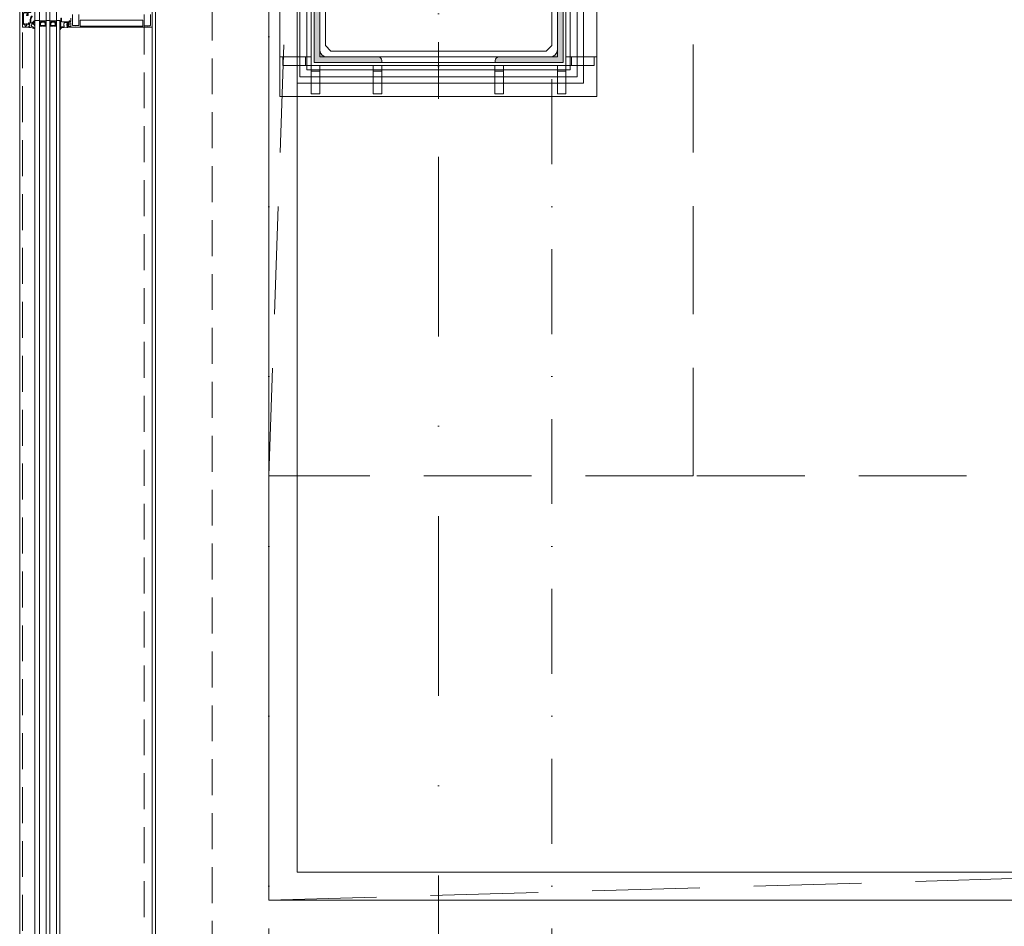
# Model space of a CAD drawing. Header units: millimetres. Extents: x 213386 to 506888, y 183055 to 450952.
# Tile 10 of 256: x 373037 to 374776, y 284686 to 286288. Entities that reach past the tile are written whole.
import ezdxf

# ---------------------------------------------------------------- set-up
doc = ezdxf.new("R2010")
doc.units = ezdxf.units.MM
for name, pattern in [('CK_Čerchovaná 50', [6, 3, -1.5, 0, -1.5]), ('DASHDOTX2', [2, 1, -0.5, 0, -0.5]), ('ČERCHOVANÁ', [25.4, 12.7, -6.35, 0, -6.35]), ('ČÁRKOVANÁ', [19.05, 12.7, -6.35])]:
    doc.linetypes.add(name, pattern=pattern)
for name, color, linetype, lineweight in [('FASÁDA DETAILNÍ', 255, 'Continuous', 0), ('HU-obrys', 255, 'Continuous', 0), ('HU-ocel pohled', 255, 'Continuous', 0), ('HU-ocel rez', 255, 'Continuous', 0), ('HU-osy', 255, 'DASHDOTX2', 0), ('HU-slaba odstin sedi 254', 255, 'Continuous', 0), ('KOTY', 255, 'Continuous', 0), ('KOTY 50', 255, 'Continuous', 0), ('NOVA', 255, 'Continuous', 0), ('NOVÁ TLUSTÁ', 255, 'Continuous', 0), ('OSY', 255, 'Continuous', 0), ('TENKA', 255, 'Continuous', 0)]:
    doc.layers.add(name, color=color, linetype=linetype, lineweight=lineweight)
doc.layers.add('PLOCHY K PRONÁJMU', color=255, linetype='Continuous', lineweight=0, plot=False)
doc.layers.get('KOTY').off()
doc.layers.get('KOTY 50').off()

# ---------------------------------------------------------------- blocks, each defined once
blk = doc.blocks.new('NOVÁ PODLAHA')
at = {"layer": 'NOVA', "linetype": 'ČÁRKOVANÁ', "ltscale": 15}
for p, q in [((0, 750), (750, 22050)), ((750, 750), (0, 750)), ((0, 0), (25700, 750))]:
    blk.add_line(p, q, dxfattribs=at)
at = {"layer": 'NOVA'}
blk.add_line((0, 300), (0, 0), dxfattribs=at)
at = {"layer": 'NOVA', "linetype": 'ČÁRKOVANÁ', "ltscale": 15}
blk.add_lwpolyline([(750, 22050), (24950, 22050), (24950, 750), (750, 750)], close=True, dxfattribs=at)
at = {"layer": 'NOVA'}
blk.add_lwpolyline([(25700, 16457.5), (25700, 0), (0, 0), (0, 15942.5)], dxfattribs=at)
blk = doc.blocks.new('A$C657B7939')
at = {"layer": 'HU-slaba odstin sedi 254'}
h = blk.add_hatch(color=256, dxfattribs=at)
h.dxf.hatch_style = 1
h.paths.add_polyline_path([(0.01, 0.1135, 0.414214), (0.0035, 0.12), (0, 0.12), (0, 0), (0.12, 0), (0.12, 0.0035, 0.414214), (0.1135, 0.01), (0.023, 0.01, -0.414214), (0.01, 0.023)])
for p, q in [((0, 0.12), (0.0035, 0.12)), ((0, 0), (0, 0.12)), ((0.01, 0.1135), (0.01, 0.023)), ((0.023, 0.01), (0.1135, 0.01)), ((0.12, 0.0035), (0.12, 0)), ((0.12, 0), (0, 0))]:
    blk.add_line(p, q)
for centre, radius, start, end in [((0.0035, 0.1135), 0.0065, 0, 90), ((0.023, 0.023), 0.013, 180, 270), ((0.1135, 0.0035), 0.0065, 0, 90)]:
    blk.add_arc(centre, radius, start, end)
blk = doc.blocks.new('ztužení sloupů 2')
at = {"layer": 'HU-obrys', "ltscale": 100}
blk.add_lwpolyline([(141108.3, 177277.9), (141108.3, 176697.9), (141118.3, 176687.9), (141498.3, 176687.9), (141508.3, 176697.9), (141508.3, 177277.9), (141498.3, 177287.9), (141118.3, 177287.9)], close=True, dxfattribs=at)
at = {"layer": 'HU-ocel pohled'}
for p, q in [((141083.3, 177362.9), (141083.3, 177312.9)), ((141098.3, 177362.9), (141083.3, 177362.9)), ((141098.3, 177362.9), (141098.3, 177312.9)), ((141193, 177362.9), (141193, 177312.9)), ((141193, 177362.9), (141208, 177362.9)), ((141208, 177362.9), (141208, 177312.9)), ((141408, 177362.9), (141408, 177312.9)), ((141423, 177362.9), (141408, 177362.9)), ((141423, 177362.9), (141423, 177312.9)), ((141518.3, 177362.9), (141518.3, 177312.9)), ((141533.3, 177362.9), (141518.3, 177362.9)), ((141533.3, 177362.9), (141533.3, 177312.9)), ((141098.3, 177322.9), (141083.3, 177322.9)), ((141193, 177322.9), (141208, 177322.9)), ((141423, 177322.9), (141408, 177322.9)), ((141533.3, 177322.9), (141518.3, 177322.9)), ((141033.3, 177312.9), (141083.3, 177312.9)), ((141033.3, 177297.9), (141033.3, 177312.9)), ((141073.3, 177297.9), (141073.3, 177312.9)), ((141583.3, 177312.9), (141533.3, 177312.9)), ((141543.3, 177297.9), (141543.3, 177312.9)), ((141583.3, 177297.9), (141583.3, 177312.9)), ((141028, 177297.9), (141083.3, 177297.9)), ((141588, 177297.9), (141533.3, 177297.9)), ((141033.3, 177202.5), (141083.3, 177202.5)), ((141033.3, 177187.5), (141033.3, 177202.5)), ((141073.3, 177187.5), (141073.3, 177202.5)), ((141583.3, 177202.9), (141533.3, 177202.9)), ((141543.3, 177187.9), (141543.3, 177202.9)), ((141583.3, 177187.9), (141583.3, 177202.9)), ((141033.3, 177187.5), (141083.3, 177187.5)), ((141583.3, 177187.9), (141533.3, 177187.9)), ((141033.3, 176995.4), (141083.3, 176995.4)), ((141033.3, 176980.4), (141033.3, 176995.4)), ((141073.3, 176980.4), (141073.3, 176995.4)), ((141583.3, 176995.4), (141533.3, 176995.4)), ((141543.3, 176980.4), (141543.3, 176995.4)), ((141583.3, 176980.4), (141583.3, 176995.4)), ((141033.3, 176980.4), (141083.3, 176980.4)), ((141583.3, 176980.4), (141533.3, 176980.4)), ((141033.3, 176788.2), (141083.3, 176788.2)), ((141033.3, 176773.2), (141033.3, 176788.2)), ((141073.3, 176773.2), (141073.3, 176788.2)), ((141583.3, 176787.9), (141533.3, 176787.9)), ((141543.3, 176772.9), (141543.3, 176787.9)), ((141583.3, 176772.9), (141583.3, 176787.9)), ((141033.3, 176773.2), (141083.3, 176773.2)), ((141583.3, 176772.9), (141533.3, 176772.9)), ((141028, 176677.9), (141083.3, 176677.9)), ((141033.3, 176662.9), (141033.3, 176677.9)), ((141073.3, 176662.9), (141073.3, 176677.9)), ((141588, 176677.9), (141533.3, 176677.9)), ((141543.3, 176662.9), (141543.3, 176677.9)), ((141583.3, 176662.9), (141583.3, 176677.9)), ((141033.3, 176662.9), (141083.3, 176662.9)), ((141083.3, 176612.9), (141083.3, 176662.9)), ((141098.3, 176612.9), (141098.3, 176662.9)), ((141193, 176612.9), (141193, 176662.9)), ((141208, 176612.9), (141208, 176662.9)), ((141408, 176612.9), (141408, 176662.9)), ((141423, 176612.9), (141423, 176662.9)), ((141518.3, 176612.9), (141518.3, 176662.9)), ((141533.3, 176612.9), (141533.3, 176662.9)), ((141583.3, 176662.9), (141533.3, 176662.9)), ((141098.3, 176652.9), (141083.3, 176652.9)), ((141193, 176652.9), (141208, 176652.9)), ((141423, 176652.9), (141408, 176652.9)), ((141533.3, 176652.9), (141518.3, 176652.9)), ((141098.3, 176612.9), (141083.3, 176612.9)), ((141193, 176612.9), (141208, 176612.9)), ((141423, 176612.9), (141408, 176612.9)), ((141533.3, 176612.9), (141518.3, 176612.9))]:
    blk.add_line(p, q, dxfattribs=at)
for points in [[(141028, 177367.9), (141028, 176607.9), (141588, 176607.9), (141588, 177367.9)], [(141083.3, 177312.9), (141083.3, 176662.9), (141533.3, 176662.9), (141533.3, 177312.9)], [(141098.3, 177297.9), (141098.3, 176677.9), (141518.3, 176677.9), (141518.3, 177297.9)]]:
    blk.add_lwpolyline(points, close=True, dxfattribs=at)
at = {"layer": 'HU-osy', "ltscale": 100}
for p, q in [((141308.3, 176604.2), (141308.3, 177371.5)), ((141662.8, 176987.9), (140895.4, 176987.9))]:
    blk.add_line(p, q, dxfattribs=at)
at = {"layer": 'NOVÁ TLUSTÁ', "ltscale": 5}
for points in [[(141063.3, 177332.9), (141553.3, 177332.9), (141553.3, 176642.9), (141063.3, 176642.9)], [(141075.8, 177320.4), (141540.8, 177320.4), (141540.8, 176655.4), (141075.8, 176655.4)], [(141088.3, 177307.9), (141528.3, 177307.9), (141528.3, 176667.9), (141088.3, 176667.9)]]:
    blk.add_lwpolyline(points, close=True, dxfattribs=at)
at = {"layer": 'HU-ocel rez', "ltscale": 30}
for p, xscale, yscale, rotation in [((141088.3, 177307.9), 1000, 1000, 270), ((141528.3, 177307.9), -1000.000000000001, 1000.000000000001, 90), ((141088.3, 176667.9), -1000, 1000, 270), ((141528.3, 176667.9), 1000.000000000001, 1000.000000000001, 90)]:
    blk.add_blockref('A$C657B7939', p, dxfattribs=dict(at, xscale=xscale, yscale=yscale, rotation=rotation))
blk = doc.blocks.new('433270')
blk.add_lwpolyline([(1, 0, 0.414364), (0, -1), (0, -1.4, 0.255924), (0.2, -1.8, -0.547723), (0.2, -3.2, 0.255924), (0, -3.6), (0, -14.6, 0.414214), (0.3, -14.9), (1.2, -14.9, 0.414214), (1.7, -14.4), (1.7, -10.3, -0.414214), (2, -10), (6, -10, 0.414248), (7, -9), (7, -7.7, 0.414179), (6.5, -7.2), (5.7, -7.2, 0.414232), (5.4, -7.5), (5.4, -8.2, -0.414198), (5.1, -8.5), (2.8, -8.5, -0.414204), (1.8, -7.5), (1.8, -4.5, -0.147432), (2, -3.9, 0.147461), (2.4, -2.5), (2.4, -2.3, -0.414214), (2.9, -1.8), (21.9, -1.8, -0.668178), (22.2, -2.7), (22.2, -2.7, 1), (21.6, -3.3), (21.5, -3.4, 0.198912), (21.4, -3.7), (21.4, -4, 0.414214), (22.1, -4.7), (22.4, -4.7, 0.576988), (22.6, -4.3, -0.311246), (24.6, -4.3, 0.576988), (24.8, -4.7), (25.3, -4.7, -0.260065), (25.3, -6.6), (24.8, -6.6, 0.576988), (24.6, -7.1, -0.311246), (22.6, -7.1, 0.576988), (22.4, -6.6), (22.1, -6.6, 0.414214), (21.4, -7.3), (21.4, -7.6, 0.267949), (21.6, -8), (21.9, -8.2, -0.637047), (21.7, -10), (19.8, -10.7, 0.315299), (19.5, -11.2), (19.5, -11.5, 0.520567), (20.2, -12), (22.8, -11, -0.520567), (23.5, -11.5), (23.5, -12.5, 0.414062), (24, -13), (25, -13, 0.414186), (25.5, -12.5), (25.5, -11.5, -0.414182), (26, -11), (27, -11, 0.414214), (27.5, -10.5), (27.5, -0.5, 0.414214), (27, 0), (1, 0)], format="xyb", close=True)
blk = doc.blocks.new('284325')
for points in [[(0.8, -5.2, -0.560316), (0.9, -4.7), (1.9, -4.4, 0.3153), (2.1, -4.1), (2.1, -1.9, 0.451558), (1.8, -1.6), (0.9, -1.7, -0.399586), (0.6, -1.5), (0.3, -0.1, -0.415977), (0.5, 0.3, 0.024107), (6.1, 1.2, 0.076636), (9, 2.3, -0.577615), (10.8, 1.3), (10, 1.4, 0.283171), (9.1, 0.9, -0.168429), (7.1, -0.7), (5.9, -1.2, 0.315302), (5.2, -2.1), (5.2, -4.2, 0.269719), (6.8, -6.8, -0.194797), (10.2, -11.5, -0.342663), (9.2, -11.2, 0.119207), (5.4, -7.6, 0.578571), (3.6, -8.6), (3.6, -11.8, 0.176415), (6.2, -18.7, -1), (5.2, -19.5, -0.176415), (2.4, -11.8), (2.4, -8.9, 0.208286), (0.8, -5.2)], [(9, -6.7), (10.3, -8.8, -0.134555), (10.8, -10.6, -0.339795), (10.2, -11.5, 0.194788), (6.8, -6.8, -0.269736), (5.2, -4.2), (5.2, -2.1, -0.315302), (5.9, -1.2), (7.1, -0.7, 0.168429), (9.1, 0.9, -0.283167), (10, 1.4), (10.8, 1.3), (10.8, -0.7, -0.070852), (10.7, -1.3), (9.9, -3.9, -0.241839), (9.1, -4.8), (7.9, -5.2, 0.836024), (8.1, -6.2), (8.1, -6.2, -0.255349), (9, -6.7)]]:
    blk.add_lwpolyline(points, format="xyb", close=True)
blk = doc.blocks.new('284336')
for points in [[(-0.7, -9.6), (-10, -9.6, 0.414511), (-10.5, -10.1), (-10.5, -15.5, -1), (-11.7, -15.5), (-11.7, -9.6), (-12.7, -8.9, -0.668884), (-12.6, -8.2), (-12, -8, 0.766384), (-12, -7.2), (-12.6, -7, -0.76831), (-12.6, -6.2), (-12, -6, 0.766384), (-12, -5.2), (-12.6, -5, -0.76831), (-12.6, -4.2), (-12, -4, 0.766384), (-12, -3.2), (-12.6, -3, -0.877523), (-12.5, -2.2), (-12.1, -2.2, 0.698129), (-11.8, -1.5, -0.220231), (-12.9, 0.8), (-12.9, 3.5, -0.157143), (-12.8, 3.7), (-12.7, 3.4, -0.067482), (-12.5, 2.5, 0.393136), (-8.7, -1), (-6.1, -1, -0.414214), (-5.6, -1.5), (-5.6, -2.2, -0.267949), (-5.9, -2.6), (-6.4, -2.9, 0.267949), (-6.6, -3.4), (-6.6, -5.8, 0.267949), (-6.4, -6.3), (-5.9, -6.6, -0.267949), (-5.6, -7), (-5.6, -8.1, 0.414215), (-5.1, -8.6), (-0.4, -8.6), (-0.4, -9.3, -0.414212), (-0.7, -9.6)], [(-0.4, 0), (-0.4, -2, 0.990243), (-0.4, -3), (0.9, -3, 0.414214), (1.2, -2.7), (1.2, -2.6, -0.668123), (1.7, -2.4), (2.7, -3.4, -0.199004), (2.9, -3.8), (2.9, -5.4, -0.199038), (2.7, -5.8), (1.7, -6.8, -0.668191), (1.2, -6.6), (1.2, -6.5, 0.414214), (0.9, -6.2), (-0.4, -6.2, 0.990269), (-0.4, -7.2), (-0.4, -8.6), (-5.1, -8.6, -0.414215), (-5.6, -8.1), (-5.6, -7, 0.267949), (-5.8, -6.6), (-6.3, -6.3, -0.267949), (-6.6, -5.8), (-6.6, -3.4, -0.267949), (-6.3, -3), (-5.8, -2.7, 0.267949), (-5.6, -2.2), (-5.6, -1.5, 0.414214), (-6.1, -1), (-8.7, -1, -0.393156), (-12.5, 2.5, 0.067572), (-12.7, 3.4), (-12.8, 3.7, -0.637545), (-12.1, 3.5), (-11.9, 2.5, 0.344315), (-10.1, 0.9), (0, 0.4, -0.406913), (0.4, 0), (-0.4, 0)], [(1.7, -4.3, 0.414235), (1.2, -3.8), (-0.7, -3.8, 0.414214), (-1.2, -4.3), (-1.2, -4.9, 0.414214), (-0.7, -5.4), (1.2, -5.4, 0.414235), (1.7, -4.9), (1.7, -4.3)]]:
    blk.add_lwpolyline(points, format="xyb", close=True)

msp = doc.modelspace()

# ---------------------------------------------------------------- linework, layer by layer
at = {"layer": 'FASÁDA DETAILNÍ'}
for p, q in [((373063.6, 284292.2), (373063.6, 307967.2)), ((373071.6, 287250.4), (373071.6, 284297.2)), ((373083.6, 284297.2), (373083.6, 287250.4)), ((373089.6, 287250.4), (373089.6, 284297.2)), ((373101.6, 284297.2), (373101.6, 287250.4)), ((373063.6, 286286.7), (373071.6, 286286.7)), ((373063.6, 286286.7), (373063.6, 284327.2)), ((373071.6, 286286.7), (373063.6, 286286.7)), ((373071.6, 284327.2), (373071.6, 286286.7)), ((373083.6, 286286.7), (373089.6, 286286.7)), ((373083.6, 286286.7), (373083.6, 284351.2)), ((373089.6, 286286.7), (373083.6, 286286.7)), ((373089.6, 284351.2), (373089.6, 286286.7)), ((373101.6, 286286.7), (373107.6, 286286.7)), ((373107.6, 286286.7), (373101.6, 286286.7)), ((373101.6, 286286.7), (373101.6, 284369.2)), ((373107.6, 284369.2), (373107.6, 286286.7))]:
    msp.add_line(p, q, dxfattribs=at)
for points in [[(399616.6, 284292.2), (373036.6, 284292.2), (373036.6, 307972.2), (399616.6, 307972.2)], [(399376.6, 284532.2), (373276.6, 284532.2), (373276.6, 307732.2), (399376.6, 307732.2)], [(399176.6, 284732.2), (373476.6, 284732.2), (373476.6, 307532.2), (399176.6, 307532.2)], [(373082.6, 286276.7), (373082.6, 286282.7), (373080.6, 286284.7), (373074.6, 286284.7), (373072.6, 286282.7), (373072.6, 286276.7), (373077.1, 286276.7), (373077.1, 286277.2), (373078.1, 286277.2), (373078.1, 286276.7)], [(373073.6, 286277.7), (373081.6, 286277.7), (373081.6, 286282.2), (373080.2, 286283.7), (373075.2, 286283.7), (373073.6, 286282.2)], [(373100.6, 286276.7), (373100.6, 286282.7), (373098.6, 286284.7), (373092.6, 286284.7), (373090.6, 286282.7), (373090.6, 286276.7), (373095.1, 286276.7), (373095.1, 286277.2), (373096.1, 286277.2), (373096.1, 286276.7)], [(373091.6, 286277.7), (373099.6, 286277.7), (373099.6, 286282.2), (373098.2, 286283.7), (373093.2, 286283.7), (373091.6, 286282.2)]]:
    msp.add_lwpolyline(points, close=True, dxfattribs=at)
at = {"layer": 'FASÁDA DETAILNÍ', "linetype": 'ČÁRKOVANÁ', "ltscale": 5}
msp.add_lwpolyline([(399611.6, 284297.2), (373041.6, 284297.2), (373041.6, 307967.2), (399611.6, 307967.2)], close=True, dxfattribs=at)
at = {"layer": 'FASÁDA DETAILNÍ', "color": 7, "linetype": 'ČÁRKOVANÁ', "ltscale": 5}
for points in [[(399396.6, 284512.2), (373256.6, 284512.2), (373256.6, 307752.2), (399396.6, 307752.2)], [(399276.6, 284632.2), (373376.6, 284632.2), (373376.6, 307632.2), (399276.6, 307632.2)]]:
    msp.add_lwpolyline(points, close=True, dxfattribs=at)
at = {"layer": 'FASÁDA DETAILNÍ'}
for points in [[(373270.6, 286301.2), (373270.6, 286275.7, -0.414214), (373269.6, 286274.7), (373269.6, 286274.7), (373121.1, 286274.7, -0.414214), (373120.6, 286275.2), (373120.6, 286276.5, -0.41422), (373121.1, 286277), (373121.6, 286277), (373121.6, 286276), (373126.1, 286276, 0.414214), (373127.1, 286277), (373127.1, 286281.7, 0.414214), (373126.1, 286282.7), (373121.6, 286282.7), (373121.6, 286281), (373121.1, 286281, -0.414201), (373120.6, 286281.5), (373120.6, 286283.5, -0.414214), (373121.1, 286284), (373123.3, 286284, 0.414214), (373123.8, 286284.5), (373123.8, 286286.3), (373125, 286286.3), (373125, 286285.1), (373126.8, 286285.1, 0.414214), (373127.1, 286285.4), (373127.1, 286290.7, 0.414167)], [(373130.1, 286297.5), (373130.1, 286279.1, 0.414214), (373131.6, 286277.6), (373135.1, 286277.6, 0.399985), (373136.1, 286277.6), (373139.8, 286277.6, 0.414214), (373141.3, 286279.1), (373141.3, 286297.5, -0.13165)], [(373256.4, 286297.5), (373256.4, 286278.6, 0.414232), (373257.9, 286277.1), (373261.6, 286277.1, 0.399985), (373262.6, 286277.1), (373266.1, 286277.1, 0.414232), (373267.6, 286278.6), (373267.6, 286297.5, -0.116937)]]:
    msp.add_lwpolyline(points, format="xyb", dxfattribs=at)
msp.add_lwpolyline([(373143.8, 286276.8), (373253.9, 286276.8, 0.414214), (373254.4, 286277.3), (373254.4, 286287, 0.414214), (373253.9, 286287.5), (373143.8, 286287.5, 0.414214), (373143.3, 286287), (373143.3, 286277.3, 0.414214), (373143.8, 286276.8)], format="xyb", close=True, dxfattribs=at)
msp.add_lwpolyline([(374090.1, 284526.2), (373270.6, 284526.2), (373270.6, 286275.7)], dxfattribs=at)
for centre, radius, start, end in [((373077.6, 286308.5), 22.7, 254.6728, 285.3272), ((373073, 286281.1), 3.55, 67.2938, 112.409), ((373072.9, 286281.5), 2.9, 65.3067, 115.2952), ((373072.7, 286281.8), 2.25, 61.5273, 118.4028), ((373072.6, 286282.1), 1.71, 57.2949, 122.6857), ((373072.4, 286282.2), 1.26, 51.9656, 128.4996), ((373072.3, 286282.3), 0.879, 43.9949, 136.4964), ((373072.1, 286282.3), 0.596, 33.0366, 146.9634), ((373072.1, 286282), 0.596, 33.0366, 146.9634), ((373072.1, 286281.7), 0.596, 33.0366, 146.9634), ((373072.1, 286281.4), 0.596, 33.0366, 146.9634), ((373072.1, 286281.1), 0.596, 33.0366, 146.9634), ((373072.1, 286280.8), 0.596, 33.0366, 146.9634), ((373072.1, 286280.5), 0.596, 33.0366, 146.9634), ((373072.1, 286280.3), 0.596, 33.0366, 146.9634), ((373072.1, 286280), 0.596, 33.0366, 146.9634), ((373072.1, 286279.7), 0.596, 33.0366, 146.9634), ((373072.1, 286279.4), 0.596, 33.0366, 146.9634), ((373072.1, 286279.1), 0.596, 33.0366, 146.9634), ((373072.1, 286278.8), 0.596, 33.0366, 146.9634), ((373082.3, 286281.1), 3.55, 67.591, 112.7062), ((373082.4, 286281.5), 2.9, 64.7048, 114.6933), ((373082.6, 286281.8), 2.25, 61.5972, 118.4727), ((373082.7, 286282.1), 1.71, 57.3143, 122.7051), ((373082.9, 286282.2), 1.26, 51.5004, 128.0344), ((373083, 286282.3), 0.879, 43.5036, 136.0051), ((373083.1, 286282.3), 0.596, 33.0366, 146.9634), ((373083.1, 286282), 0.596, 33.0366, 146.9634), ((373083.1, 286281.7), 0.596, 33.0366, 146.9634), ((373083.1, 286281.4), 0.596, 33.0366, 146.9634), ((373083.1, 286281.1), 0.596, 33.0366, 146.9634), ((373083.1, 286280.8), 0.596, 33.0366, 146.9634), ((373083.1, 286280.5), 0.596, 33.0366, 146.9634), ((373083.1, 286280.3), 0.596, 33.0366, 146.9634), ((373083.1, 286280), 0.596, 33.0366, 146.9634), ((373083.1, 286279.7), 0.596, 33.0366, 146.9634), ((373083.1, 286279.4), 0.596, 33.0366, 146.9634), ((373083.1, 286279.1), 0.596, 33.0366, 146.9634), ((373083.1, 286278.8), 0.596, 33.0366, 146.9634), ((373095.6, 286308.5), 22.7, 254.6728, 285.3272), ((373091, 286281.1), 3.55, 67.2938, 112.409), ((373090.9, 286281.5), 2.9, 65.3067, 115.2952), ((373090.7, 286281.8), 2.25, 61.5273, 118.4028), ((373090.6, 286282.1), 1.71, 57.2949, 122.6857), ((373090.4, 286282.2), 1.26, 51.9656, 128.4996), ((373090.3, 286282.3), 0.879, 43.9949, 136.4964), ((373090.1, 286282.3), 0.596, 33.0366, 146.9634), ((373090.1, 286282), 0.596, 33.0366, 146.9634), ((373090.1, 286281.7), 0.596, 33.0366, 146.9634), ((373090.1, 286281.4), 0.596, 33.0366, 146.9634), ((373090.1, 286281.1), 0.596, 33.0366, 146.9634), ((373090.1, 286280.8), 0.596, 33.0366, 146.9634), ((373090.1, 286280.5), 0.596, 33.0366, 146.9634), ((373090.1, 286280.3), 0.596, 33.0366, 146.9634), ((373090.1, 286280), 0.596, 33.0366, 146.9634), ((373090.1, 286279.7), 0.596, 33.0366, 146.9634), ((373090.1, 286279.4), 0.596, 33.0366, 146.9634), ((373090.1, 286279.1), 0.596, 33.0366, 146.9634), ((373090.1, 286278.8), 0.596, 33.0366, 146.9634), ((373100.3, 286281.1), 3.55, 67.591, 112.7062), ((373100.4, 286281.5), 2.9, 64.7048, 114.6933), ((373100.6, 286281.8), 2.25, 61.5972, 118.4727), ((373100.7, 286282.1), 1.71, 57.3143, 122.7051), ((373100.9, 286282.2), 1.26, 51.5004, 128.0344), ((373101, 286282.3), 0.879, 43.5036, 136.0051), ((373101.1, 286282.3), 0.596, 33.0366, 146.9634), ((373101.1, 286282), 0.596, 33.0366, 146.9634), ((373101.1, 286281.7), 0.596, 33.0366, 146.9634), ((373101.1, 286281.4), 0.596, 33.0366, 146.9634), ((373101.1, 286281.1), 0.596, 33.0366, 146.9634), ((373101.1, 286280.8), 0.596, 33.0366, 146.9634), ((373101.1, 286280.5), 0.596, 33.0366, 146.9634), ((373101.1, 286280.3), 0.596, 33.0366, 146.9634), ((373101.1, 286280), 0.596, 33.0366, 146.9634), ((373101.1, 286279.7), 0.596, 33.0366, 146.9634), ((373101.1, 286279.4), 0.596, 33.0366, 146.9634), ((373101.1, 286279.1), 0.596, 33.0366, 146.9634), ((373101.1, 286278.8), 0.596, 33.0366, 146.9634)]:
    msp.add_arc(centre, radius, start, end, dxfattribs=at)
at = {"layer": 'OSY', "linetype": 'ČERCHOVANÁ', "ltscale": 25}
msp.add_line((373776.6, 308909.6), (373776.6, 283834.9), dxfattribs=at)
at = {"layer": 'PLOCHY K PRONÁJMU', "ltscale": 5}
msp.add_lwpolyline([(373526.6, 307482.2), (399126.6, 307482.2), (399126.6, 284782.2), (373526.6, 284782.2)], close=True, dxfattribs=at)
msp.add_lwpolyline([(380026.6, 284782.2), (373526.6, 284782.2), (373526.6, 286176.2), (374032.6, 286176.2), (374032.6, 286888.2), (373526.6, 286888.2), (373526.6, 290972.2), (374036.6, 290972.2), (374036.6, 291692.2), (373526.6, 291692.2), (373526.6, 295772.2), (374036.6, 295772.2), (374036.6, 296132.2), (379826.6, 296132.2)], dxfattribs=at)
at = {"layer": 'TENKA', "linetype": 'CK_Čerchovaná 50', "ltscale": 50}
for p, q in [((373476.6, 284532.2), (373476.6, 307732.2)), ((373976.6, 284532.2), (373976.6, 286232.2))]:
    msp.add_line(p, q, dxfattribs=at)
at = {"layer": 'TENKA', "ltscale": 20}
msp.add_lwpolyline([(379989.1, 284732.2), (373476.6, 284732.2), (373476.6, 288894.7)], dxfattribs=at)

# ---------------------------------------------------------------- block references
at = {"layer": 'FASÁDA DETAILNÍ', "xscale": -1}
for name, p, rotation in [('433270', (373041.6, 286302.2), 90), ('284325', (373052.5, 286274.7), 180), ('284336', (373121, 286274.7), 180)]:
    msp.add_blockref(name, p, dxfattribs=dict(at, rotation=rotation))
at = {"layer": 'KOTY'}
msp.add_blockref('NOVÁ PODLAHA', (373476.6, 284732.2), dxfattribs=at)
at = {"layer": 'KOTY 50'}
msp.add_blockref('ztužení sloupů 2', (232468.3, 109544.3), dxfattribs=at)

doc.saveas('drawing.dxf')
